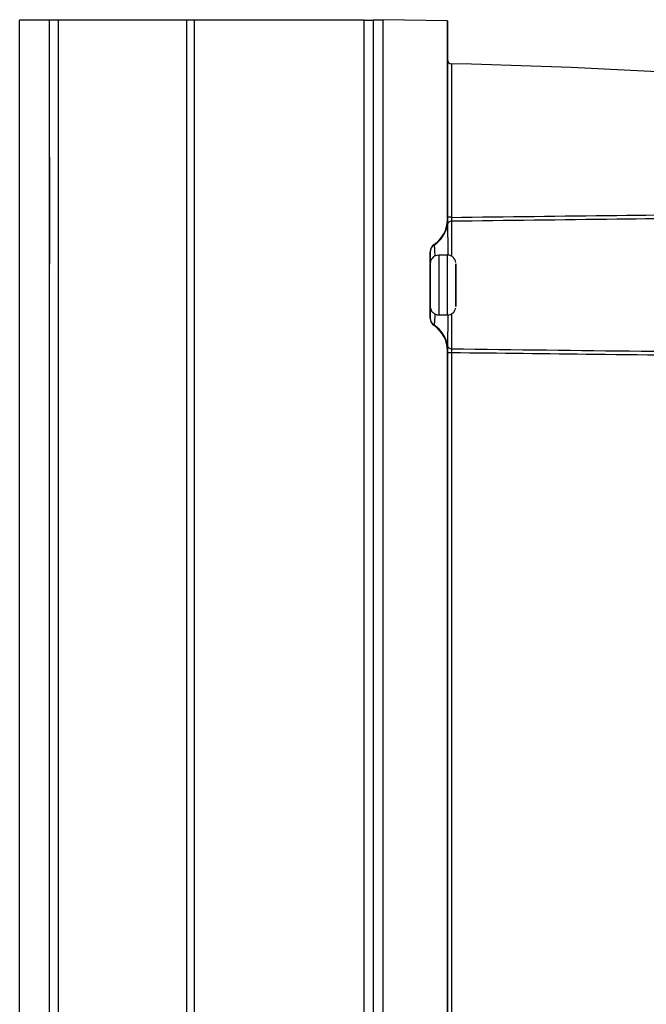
# Model space of a CAD drawing. Header units: millimetres. Extents: x -0.201 to 0.721, y -0.195 to 0.483.
# Tile 30 of 188: x -0.201 to -0.128, y 0.16 to 0.275. Entities that reach past the tile are written whole.
import ezdxf

# ---------------------------------------------------------------- set-up
doc = ezdxf.new("R2010")
doc.units = ezdxf.units.MM

msp = doc.modelspace()

# ---------------------------------------------------------------- linework, layer by layer
at = {"color": 7, "linetype": 'Continuous', "lineweight": 25}
for p, q in [((-0.20147, 0.04335), (-0.20147, 0.27535)), ((-0.19797, 0.27535), (-0.20147, 0.27535)), ((-0.19797, 0.04335), (-0.19797, 0.27535)), ((-0.19797, 0.04335), (-0.19797, 0.27535)), ((-0.19797, 0.27535), (-0.19797, 0.27535)), ((-0.19694, 0.27535), (-0.19797, 0.27535)), ((-0.19694, 0.04335), (-0.19694, 0.27535)), ((-0.18192, 0.27535), (-0.19694, 0.27535)), ((-0.18192, 0.04335), (-0.18192, 0.27535)), ((-0.18103, 0.27535), (-0.18192, 0.27535)), ((-0.18103, 0.04335), (-0.18103, 0.27535)), ((-0.16117, 0.27535), (-0.18103, 0.27535)), ((-0.16117, 0.04335), (-0.16117, 0.27535)), ((-0.16117, 0.27535), (-0.16015, 0.27535)), ((-0.16015, 0.27535), (-0.16015, 0.04335)), ((-0.15896, 0.27535), (-0.16015, 0.27535)), ((-0.15896, 0.04331), (-0.15896, 0.27539)), ((-0.15146, 0.27526), (-0.15896, 0.27539)), ((-0.15896, 0.27539), (-0.15896, 0.27539)), ((-0.15146, 0.27526), (-0.15896, 0.27539)), ((-0.15146, 0.27526), (-0.15146, 0.252)), ((-0.15146, 0.27526), (-0.15146, 0.27526)), ((-0.15146, 0.27073), (-0.15146, 0.27526)), ((-0.15146, 0.27074), (-0.15146, 0.27074)), ((-0.15146, 0.25228), (-0.15146, 0.27074)), ((-0.15098, 0.27024), (-0.15097, 0.27024)), ((-0.15097, 0.27024), (-0.15098, 0.27024)), ((-0.15097, 0.27024), (-0.15097, 0.25228)), ((-0.15097, 0.27024), (-0.15097, 0.27024)), ((-0.19797, 0.25735), (-0.19797, 0.25421)), ((-0.19797, 0.25421), (-0.19797, 0.25735)), ((-0.19797, 0.25735), (-0.19797, 0.25735)), ((-0.19797, 0.25421), (-0.19797, 0.25421)), ((-0.15146, 0.25199), (-0.15146, 0.25228)), ((-0.15097, 0.25228), (-0.15146, 0.25228)), ((-0.15146, 0.252), (-0.15146, 0.252)), ((-0.15302, 0.24908), (-0.15302, 0.24908)), ((-0.15302, 0.24908), (-0.15301, 0.24905)), ((-0.15346, 0.24825), (-0.15346, 0.24045)), ((-0.15346, 0.24825), (-0.15346, 0.24825)), ((-0.15346, 0.24821), (-0.15346, 0.24825)), ((-0.15146, 0.24785), (-0.15246, 0.24785)), ((-0.15046, 0.24685), (-0.15046, 0.24684)), ((-0.15046, 0.24606), (-0.15046, 0.24435)), ((-0.15046, 0.24435), (-0.15046, 0.24606)), ((-0.15046, 0.24264), (-0.15046, 0.24435)), ((-0.15046, 0.24435), (-0.15046, 0.24264)), ((-0.15046, 0.24198), (-0.15046, 0.24185)), ((-0.15246, 0.24085), (-0.15146, 0.24085)), ((-0.15346, 0.24045), (-0.15346, 0.24048)), ((-0.15346, 0.24045), (-0.15346, 0.24045)), ((-0.15301, 0.23965), (-0.15302, 0.23962)), ((-0.15302, 0.23961), (-0.15302, 0.23961)), ((-0.15146, 0.2367), (-0.15146, 0.08199)), ((-0.15146, 0.2367), (-0.15146, 0.2367)), ((-0.15146, 0.08228), (-0.15146, 0.23642)), ((-0.15097, 0.23642), (-0.15146, 0.23642)), ((-0.15097, 0.23642), (-0.15097, 0.08228))]:
    msp.add_line(p, q, dxfattribs=at)
at = {"color": 7, "linetype": 'Continuous', "lineweight": 25, "flags": 128}
for points in [[(-0.19797, 0.25735), (-0.19797, 0.25803), (-0.19797, 0.25864), (-0.19797, 0.25908), (-0.19797, 0.25932), (-0.19797, 0.25932), (-0.19797, 0.25908), (-0.19797, 0.25864), (-0.19797, 0.25803), (-0.19797, 0.25735)], [(-0.19797, 0.25421), (-0.19797, 0.25361), (-0.19797, 0.25283), (-0.19797, 0.25193), (-0.19797, 0.25095), (-0.19797, 0.24996), (-0.19797, 0.24901), (-0.19797, 0.24818), (-0.19797, 0.2475), (-0.19797, 0.24703), (-0.19797, 0.24678), (-0.19797, 0.24678), (-0.19797, 0.24703), (-0.19797, 0.2475), (-0.19797, 0.24818), (-0.19797, 0.24901), (-0.19797, 0.24996), (-0.19797, 0.25095), (-0.19797, 0.25193), (-0.19797, 0.25283), (-0.19797, 0.25361), (-0.19797, 0.25421)], [(-0.15097, 0.25181), (-0.15097, 0.25115), (-0.15097, 0.25026), (-0.15097, 0.24917), (-0.15097, 0.24791), (-0.15097, 0.24774)], [(-0.15246, 0.24785), (-0.15246, 0.24784), (-0.15246, 0.24765), (-0.15246, 0.24721), (-0.15246, 0.24656), (-0.15246, 0.24574), (-0.15246, 0.24483), (-0.15246, 0.24387), (-0.15246, 0.24296), (-0.15246, 0.24214), (-0.15246, 0.24149), (-0.15246, 0.24105), (-0.15246, 0.24086), (-0.15246, 0.24085)], [(-0.15146, 0.24435), (-0.15146, 0.24529), (-0.15146, 0.24617), (-0.15146, 0.24691), (-0.15146, 0.24746), (-0.15146, 0.24778), (-0.15146, 0.24785)], [(-0.15346, 0.24185), (-0.15346, 0.24197), (-0.15346, 0.24233), (-0.15346, 0.24288), (-0.15346, 0.24358), (-0.15346, 0.24435), (-0.15346, 0.24512), (-0.15346, 0.24582), (-0.15346, 0.24637), (-0.15346, 0.24673), (-0.15346, 0.24685), (-0.15346, 0.24685)], [(-0.15046, 0.24185), (-0.15046, 0.24197), (-0.15046, 0.24233), (-0.15046, 0.24288), (-0.15046, 0.24358), (-0.15046, 0.24435), (-0.15046, 0.24512), (-0.15046, 0.24582), (-0.15046, 0.24637), (-0.15046, 0.24673), (-0.15046, 0.24685), (-0.15046, 0.24685)], [(-0.15046, 0.24684), (-0.15046, 0.24673), (-0.15046, 0.24637), (-0.15046, 0.24582), (-0.15046, 0.24512), (-0.15046, 0.24435)], [(-0.15346, 0.2421), (-0.15346, 0.24211), (-0.15346, 0.24229), (-0.15346, 0.24269), (-0.15346, 0.24328), (-0.15346, 0.24398), (-0.15346, 0.24472), (-0.15346, 0.24542), (-0.15346, 0.24601), (-0.15346, 0.24641), (-0.15346, 0.2465)], [(-0.15046, 0.24606), (-0.15046, 0.24617), (-0.15046, 0.24626), (-0.15046, 0.24631), (-0.15046, 0.24632), (-0.15046, 0.24631), (-0.15046, 0.24626), (-0.15046, 0.24617), (-0.15046, 0.24606)], [(-0.15146, 0.24085), (-0.15146, 0.24092), (-0.15146, 0.24124), (-0.15146, 0.24179), (-0.15146, 0.24253), (-0.15146, 0.24341), (-0.15146, 0.24435)], [(-0.15046, 0.24435), (-0.15046, 0.24358), (-0.15046, 0.24288), (-0.15046, 0.24233), (-0.15046, 0.24198)], [(-0.15046, 0.24264), (-0.15046, 0.24252), (-0.15046, 0.24244), (-0.15046, 0.24239), (-0.15046, 0.24238), (-0.15046, 0.24239), (-0.15046, 0.24244), (-0.15046, 0.24252), (-0.15046, 0.24264)], [(-0.15097, 0.24095), (-0.15097, 0.24079), (-0.15097, 0.23953), (-0.15097, 0.23844), (-0.15097, 0.23755), (-0.15097, 0.23689)]]:
    msp.add_lwpolyline(points, dxfattribs=at)
at = {"color": 7, "linetype": 'Continuous', "lineweight": 25}
for centre, radius, start, end in [((-0.15096, 0.27074), 0.0005, 180, 268.6161), ((-0.15496, 0.252), 0.0035, 303.749, 360), ((-0.15491, 0.25198), 0.0035, 302.9583, 350.7405), ((-0.15098, 0.25132), 0.00049, 89.436, 168.0679), ((-0.15246, 0.24825), 0.001, 123.749, 180), ((-0.15248, 0.24821), 0.000989, 122.5573, 179.9113), ((-0.15246, 0.24045), 0.001, 180, 236.251), ((-0.15248, 0.24049), 0.000989, 180.0887, 237.4427), ((-0.15496, 0.2367), 0.0035, 0, 56.251), ((-0.15491, 0.23672), 0.0035, 9.2595, 57.0417), ((-0.15098, 0.23738), 0.00049, 191.9321, 270.564)]:
    msp.add_arc(centre, radius, start, end, dxfattribs=at)
for major_axis, start_param, end_param in [((0, 0.81682), 6.167692, 6.259008), ((0.81682, 0), 1.455303, 1.546619)]:
    msp.add_ellipse((-0.17072, -0.54634), major_axis=major_axis, ratio=1, start_param=start_param, end_param=end_param, dxfattribs=at)
for points, knots in [([(-0.15097, 0.25227), (-0.15097, 0.25222), (-0.15097, 0.25211), (-0.15098, 0.25196), (-0.15097, 0.25186), (-0.15097, 0.25182), (-0.15097, 0.25181)], [0, 0, 0, 0, 0.2814095, 0.562789, 0.8441559, 1, 1, 1, 1]), ([(-0.15097, 0.25227), (-0.14453, 0.25235), (-0.13208, 0.2525), (-0.10704, 0.25278), (-0.08843, 0.25299), (-0.07583, 0.25312)], [0, 0, 0, 0, 0.257255, 0.496822, 1, 1, 1, 1]), ([(-0.07598, 0.25268), (-0.08853, 0.25254), (-0.10709, 0.25233), (-0.13208, 0.25204), (-0.14453, 0.25189), (-0.15097, 0.25181)], [0, 0, 0, 0, 0.502198, 0.742238, 1, 1, 1, 1]), ([(-0.15146, 0.25199), (-0.15146, 0.25184), (-0.15146, 0.2516), (-0.15146, 0.25147), (-0.15146, 0.25142)], [0, 0, 0, 0, 0.6205287, 1, 1, 1, 1]), ([(-0.15146, 0.25142), (-0.15145, 0.25121), (-0.15144, 0.25072), (-0.15142, 0.24951), (-0.1514, 0.24836), (-0.15139, 0.24784)], [0, 0, 0, 0, 0.2873392, 0.6711736, 1, 1, 1, 1]), ([(-0.15301, 0.24905), (-0.153, 0.24894), (-0.15298, 0.24872), (-0.15294, 0.24805), (-0.15292, 0.24773)], [0, 0, 0, 0, 0.516017, 1, 1, 1, 1]), ([(-0.15346, 0.24692), (-0.15346, 0.24697), (-0.15346, 0.24738), (-0.15346, 0.24791), (-0.15346, 0.24811), (-0.15346, 0.24821)], [0, 0, 0, 0, 0.076495, 0.538153, 1, 1, 1, 1]), ([(-0.15247, 0.24785), (-0.15259, 0.24783), (-0.15281, 0.24781), (-0.15307, 0.24766), (-0.15325, 0.24748), (-0.15336, 0.2473), (-0.15342, 0.24715), (-0.15345, 0.24704), (-0.15345, 0.24699), (-0.15345, 0.24698)], [0, 0, 0, 0, 0.2511484, 0.4580376, 0.6301748, 0.7754503, 0.8944636, 0.9857434, 1, 1, 1, 1]), ([(-0.15048, 0.24698), (-0.1505, 0.24709), (-0.15054, 0.24727), (-0.15071, 0.24753), (-0.15097, 0.24774), (-0.15125, 0.24785), (-0.15142, 0.24784), (-0.15146, 0.24783)], [0, 0, 0, 0, 0.217183, 0.386956, 0.655008, 0.903929, 1, 1, 1, 1]), ([(-0.15346, 0.24048), (-0.15346, 0.24052), (-0.15346, 0.24064), (-0.15346, 0.24107), (-0.15346, 0.24163), (-0.15346, 0.24186)], [0, 0, 0, 0, 0.224014, 0.686061, 1, 1, 1, 1]), ([(-0.15343, 0.24166), (-0.15341, 0.24158), (-0.15338, 0.24141), (-0.15321, 0.24117), (-0.15296, 0.24096), (-0.15267, 0.24085), (-0.15251, 0.24086), (-0.15246, 0.24087)], [0, 0, 0, 0, 0.184338, 0.361023, 0.639988, 0.899043, 1, 1, 1, 1]), ([(-0.15292, 0.24096), (-0.15293, 0.24083), (-0.15295, 0.2403), (-0.15299, 0.23986), (-0.153, 0.23971), (-0.15301, 0.23965)], [0, 0, 0, 0, 0.172931, 0.699958, 1, 1, 1, 1]), ([(-0.15146, 0.24085), (-0.15134, 0.24087), (-0.15112, 0.24089), (-0.15086, 0.24104), (-0.15068, 0.24122), (-0.15057, 0.2414), (-0.15051, 0.24154), (-0.15049, 0.24163), (-0.15048, 0.24166)], [0, 0, 0, 0, 0.258931, 0.475392, 0.655494, 0.807492, 0.932012, 1, 1, 1, 1]), ([(-0.15139, 0.24087), (-0.1514, 0.24055), (-0.15141, 0.23958), (-0.15144, 0.23824), (-0.15145, 0.23761), (-0.15146, 0.23728)], [0, 0, 0, 0, 0.18633, 0.582136, 1, 1, 1, 1]), ([(-0.15146, 0.23728), (-0.15146, 0.23726), (-0.15146, 0.23721), (-0.15146, 0.23712), (-0.15146, 0.23702), (-0.15146, 0.23692), (-0.15146, 0.23681), (-0.15146, 0.23674), (-0.15146, 0.23671)], [0, 0, 0, 0, 0.1915798, 0.3886756, 0.5387466, 0.6906691, 0.8453107, 1, 1, 1, 1]), ([(-0.15146, 0.23642), (-0.15146, 0.23644), (-0.15146, 0.23647), (-0.15146, 0.23652), (-0.15146, 0.23656), (-0.15146, 0.23661), (-0.15146, 0.23666), (-0.15146, 0.23669), (-0.15146, 0.23671)], [0, 0, 0, 0, 0.162275, 0.324899, 0.488586, 0.652631, 0.826102, 1, 1, 1, 1]), ([(-0.15097, 0.23689), (-0.15097, 0.23686), (-0.15097, 0.23681), (-0.15098, 0.23668), (-0.15097, 0.23654), (-0.15097, 0.23646), (-0.15097, 0.23642)], [0, 0, 0, 0, 0.28141, 0.562789, 0.844156, 1, 1, 1, 1]), ([(-0.15097, 0.23689), (-0.14358, 0.2368), (-0.13104, 0.23665), (-0.11249, 0.23643), (-0.09468, 0.23623), (-0.08202, 0.23609), (-0.07536, 0.23602)], [0, 0, 0, 0, 0.29337, 0.497675, 0.735905, 1, 1, 1, 1]), ([(-0.07521, 0.23557), (-0.08177, 0.23564), (-0.10143, 0.23585), (-0.12668, 0.23614), (-0.14538, 0.23636), (-0.15097, 0.23642)], [0, 0, 0, 0, 0.259486, 0.778513, 1, 1, 1, 1])]:
    msp.add_open_spline(points, degree=3, knots=knots, dxfattribs=at)

doc.saveas('drawing.dxf')
